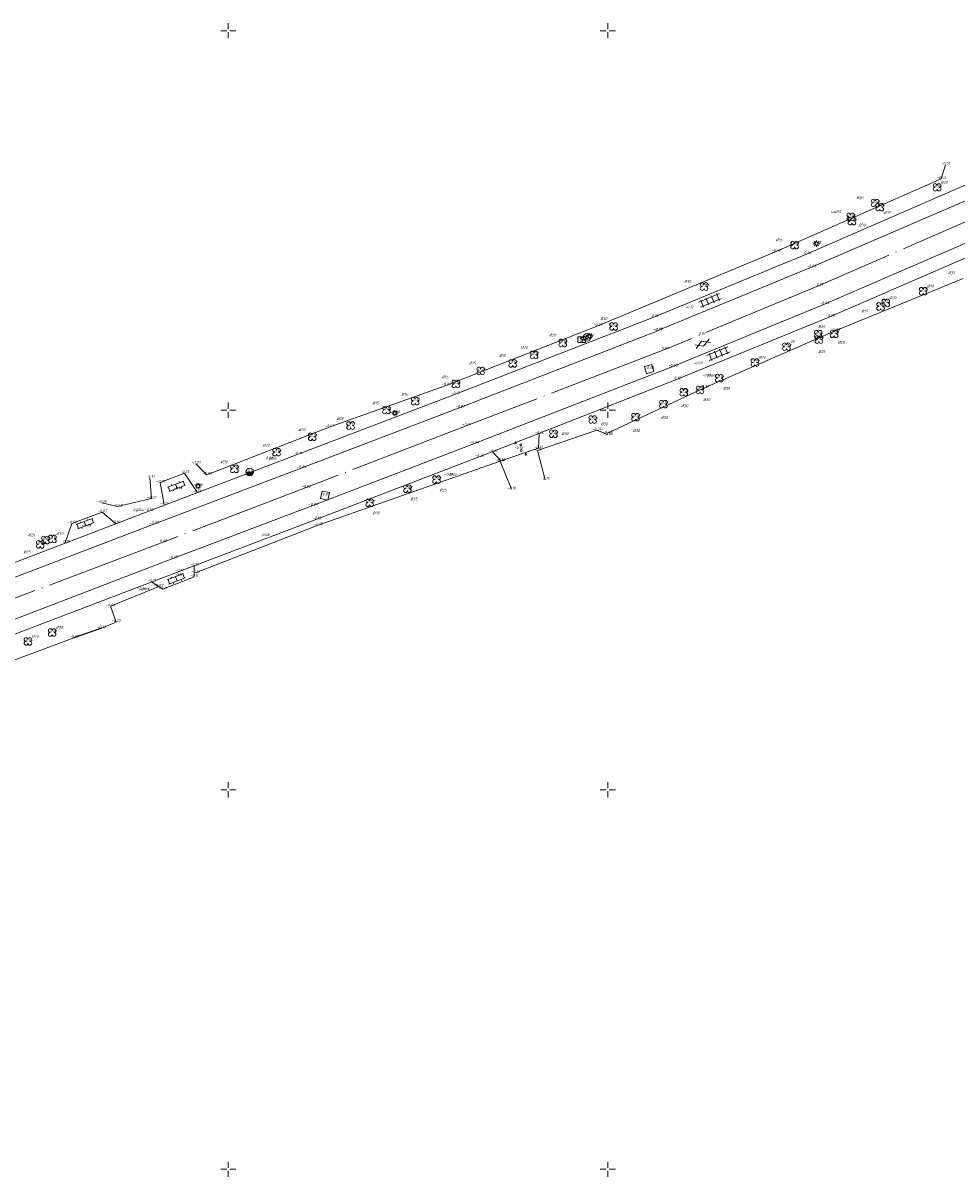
# Model space of a CAD drawing. Header units: metres. Extents: x 132947 to 136301, y 465956 to 467151.
# Tile 26 of 28: x 135923 to 136046, y 466799 to 466951. Entities that reach past the tile are written whole.
import ezdxf
from ezdxf.enums import TextEntityAlignment as Align

# ---------------------------------------------------------------- set-up
doc = ezdxf.new("R2010")
doc.units = ezdxf.units.M
doc.linetypes.add('ASWEG', pattern=[18, 16, -1, 0, -1])
doc.layers.get('0').update_dxf_attribs({"color": 8})
for name, color, linetype, lineweight in [('B-WE-GR-BOOM-T18', 253, 'Continuous', 18), ('B-WE-GR-GRAS-T18', 253, 'Continuous', 18), ('B-WE-GW-HOOGTE-T18', 253, 'Continuous', 18), ('B-WE-IE-TERREINAFSCHEIDING_KUNSTMATIG_HEKWERK-G', 20, 'IE-TERREINAFSCHEIDING-KUNSTMATIG', 18), ('B-WE-KL-ET_LS_OV_LICHTMAST-S', 190, 'Continuous', 25), ('Q03_Asweg', 8, 'ASWEG', 18), ('Q251_Caikast', 8, 'Continuous', 18), ('Q26_Boom', 8, 'Continuous', 18), ('Q28_Rioolput_gem', 8, 'Continuous', 18), ('Q3315_Schakelkast', 8, 'Continuous', 18), ('Q5519_Waterafsluiter', 8, 'Continuous', 18), ('S01_Asfalt', 8, 'Continuous', 18), ('S02_Klinkers', 8, 'Continuous', 18), ('S03_Tegels', 8, 'Continuous', 18), ('S100_Ruitkruis', 8, 'Continuous', 18), ('S10_Beton', 8, 'Continuous', 18), ('S60_Zand_grind', 8, 'Continuous', 18), ('T10_Doorgang', 8, 'DOORGANG', 25), ('V011_Kant_asfalt', 8, 'Continuous', 18), ('V012_Kant_beton', 8, 'Continuous', 18), ('V02_Kant_klinkers', 8, 'Continuous', 18), ('V03_Kant_tegels', 8, 'Continuous', 18), ('W01_Kant_sloot', 8, 'Continuous', 18)]:
    doc.layers.add(name, color=color, linetype=linetype, lineweight=lineweight)
doc.styles.add('NLCS-ISO-M200-T18_CURSIEF', font='NLCS-ISO.ttf', dxfattribs={"oblique": 15, "height": 0.36})
doc.styles.get("Standard").update_dxf_attribs({"font": 'romand.shx'})
doc.linetypes.add('DOORGANG', pattern='A,2,-2,[15,fgm.shx,S=1,R=0,X=0,Y=0],-4', length=8)
doc.linetypes.add('IE-TERREINAFSCHEIDING-KUNSTMATIG', pattern='A,4,[82,NLCS.SHX,S=0.75,R=90,X=0,Y=0],4,-2', length=10)

# ---------------------------------------------------------------- blocks, each defined once
blk = doc.blocks.new('rioolput')
for points in [[(-1, -1), (-1, 1)], [(-1, 1), (1, 1)], [(1, 1), (1, -1)], [(1, -1), (-1, -1)]]:
    blk.add_lwpolyline(points)
blk = doc.blocks.new('boom')
for centre, start, end in [((-0.499999, 0.499999), 0, 270), ((-0.499999, -0.499999), 90, 0), ((0.499999, 0.499999), 270, 180), ((0.499999, -0.499999), 180, 90)]:
    blk.add_arc(centre, 0.499999, start, end)
blk = doc.blocks.new('TEGELS2')
for points in [[(2, 2.25), (0, 2.25)], [(0, 0.75), (2, 0.75)], [(0.25, 3), (0.25, -3)], [(1.75, 3), (1.75, -3)], [(0, -0.75), (2, -0.75)], [(0, -2.25), (2, -2.25)]]:
    blk.add_lwpolyline(points)
blk = doc.blocks.new('asfalt2')
for p, q in [((1.18, 2.05), (0, 0)), ((1.18, -2.05), (0, 0)), ((1.4, 0), (0.21, -2.05)), ((1.4, 0), (0.22, 2.05))]:
    blk.add_line(p, q)
blk = doc.blocks.new('BETON2')
for centre in [(0.17, 1.81), (1, 0.64), (0.31, -0.69), (0.86, -2.22)]:
    blk.add_circle(centre, 0.24)
blk = doc.blocks.new('waterafsl')
blk.add_lwpolyline([(-1, 0), (1, 0), (0.9, -0.2), (-0.9, -0.2), (-0.8, -0.4), (0.8, -0.4), (0.7, -0.6), (-0.7, -0.6), (-0.4, -0.8), (0.4, -0.8), (0, -1)])
for start, end in [(90, 270), (270, 90)]:
    blk.add_arc((0, 0), 1, start, end)
blk = doc.blocks.new('schakelkst')
for points in [[(1, 0.75), (-1, 0.75)], [(-1, 0.75), (-1, -0.75)], [(1, -0.75), (1, 0.75)], [(-1, -0.75), (1, -0.75)]]:
    blk.add_lwpolyline(points)
at = {"width": 0.666667}
blk.add_text('S', height=1, dxfattribs=at).set_placement((-0.302789, -0.426035))
blk = doc.blocks.new('cai')
blk.add_circle((0, 0), 1)
at = {"width": 0.714}
blk.add_text('C', height=1, dxfattribs=at).set_placement((0.087, 0.002), align=Align.MIDDLE_CENTER)
blk = doc.blocks.new('klinkers2')
for p, q in [((0.01, 1.15), (0.31, 1.15)), ((0.31, -2.3), (0.31, 2.3)), ((0.31, 2.1), (1.51, 2.1)), ((0.31, 0), (1.51, 0)), ((1.51, -2.3), (1.51, 2.3)), ((1.51, 1.05), (1.81, 1.05)), ((0.01, -1.15), (0.31, -1.15)), ((0.31, -2.1), (1.51, -2.1)), ((1.51, -1.05), (1.81, -1.05))]:
    blk.add_line(p, q)
blk = doc.blocks.new('ruitkruis')
for p, q in [((-2, 0), (-0.4, 0)), ((0, 2), (0, 0.4)), ((0.4, 0), (2, 0)), ((0, -0.4), (0, -2))]:
    blk.add_line(p, q)
blk = doc.blocks.new('SKL-ET_OV_LICHTMAST-SO')
at = {"color": 0, "linetype": 'ByBlock', "lineweight": 18}
for points in [[(-1.25, 0), (-2, 0)], [(-1.41, 1.41), (-0.88, 0.88)], [(0, 2), (0, 1.25)], [(0.88, 0.88), (1.41, 1.41)], [(2, 0), (1.25, 0)], [(-1.41, -1.41), (-0.88, -0.88)], [(0, -1.25), (0, -2)], [(0.88, -0.88), (1.41, -1.41)]]:
    blk.add_lwpolyline(points, dxfattribs=at)
blk.add_circle((0, 0), 1, dxfattribs=at)

msp = doc.modelspace()

# ---------------------------------------------------------------- linework, layer by layer
at = {"layer": 'B-WE-IE-TERREINAFSCHEIDING_KUNSTMATIG_HEKWERK-G'}
for points in [[(136000.06, 466896.75), (135998.55, 466897.37), (135990.73, 466894.71), (135991.74, 466890.84)], [(135987.32, 466889.58), (135985.84, 466893.27), (135961.86, 466884.85), (135945.69, 466878.57)], [(135940.78, 466876.74), (135934.47, 466874.18), (135935.21, 466872.1), (135933.3, 466871.27)], [(135929.67, 466870.02), (135905.29, 466860.94)]]:
    msp.add_lwpolyline(points, dxfattribs=at)
at = {"layer": 'Q03_Asweg'}
msp.add_polyline3d([(136053.63, 466927.65, 0.01), (136027.77, 466916.4, -0.01), (136007.53, 466908, 0), (135981.35, 466897.94, 0.01), (135960.27, 466889.81, 0.02), (135941.43, 466882.63, 0), (135920.6, 466874.76, 0.01), (135899.64, 466867.09, 0.01), (135879.12, 466859.61, -0.03), (135858.54, 466851.72, -0.02), (135839.93, 466844.66, -0.04), (135830.74, 466841.26, -0.06), (135823.01, 466838.02, -0.06), (135816.98, 466835.42, -0.04), (135810.04, 466832.6, -0.02), (135802.49, 466830.19, -0.05), (135794.24, 466827.49, -0.05), (135786.45, 466825.35, -0.06), (135786.52, 466825.26, -0.06), (135778.37, 466823.4, -0.08), (135747.15, 466814.4, -0.06), (135730.99, 466809.5, -0.07), (135712.95, 466804.11, -0.07)], dxfattribs=at)
at = {"layer": 'S60_Zand_grind'}
msp.add_polyline3d([(136051.93, 466931.75, -0.11), (136026.16, 466920.57, -0.14), (136006.06, 466912.27, -0.15), (135979.92, 466902.11, -0.13), (135959.2, 466894.2, -0.14), (135939.52, 466886.72, -0.15), (135919.06, 466878.9, -0.1), (135897.95, 466871.17, -0.16), (135877.64, 466863.68, -0.14), (135857.32, 466855.92, -0.13), (135838.34, 466848.83, -0.19), (135829.17, 466845.42, -0.19), (135821.29, 466841.98, -0.2), (135815.48, 466839.35, -0.19), (135808.66, 466836.9, -0.17), (135800.95, 466834.24, -0.2), (135792.81, 466831.54, -0.19), (135785.54, 466829.54, -0.19), (135776.84, 466827.52, -0.23), (135768.41, 466825.32, -0.24), (135752.32, 466820.5, -0.22), (135729.95, 466813.8, -0.22), (135711.88, 466808.27, -0.22)], dxfattribs=at)
at = {"layer": 'T10_Doorgang'}
msp.add_polyline3d([(135933.3, 466871.27, -0.1), (135929.67, 466870.02, -0.09)], dxfattribs=at)
at = {"layer": 'V011_Kant_asfalt'}
for points in [[(136052.61, 466929.94, -0.05), (136026.83, 466918.84, -0.08), (136006.6, 466910.5, -0.07), (136006.59, 466910.46, -0.07), (135980.56, 466900.34, -0.07), (135959.61, 466892.37, -0.06), (135940.19, 466884.99, -0.07), (135919.8, 466877.2, -0.05), (135898.9, 466869.5, -0.08), (135878.25, 466861.94, -0.1), (135857.75, 466854.1, -0.1), (135839.01, 466847.08, -0.14), (135829.87, 466843.71, -0.12), (135822.02, 466840.32, -0.12), (135816.19, 466837.86, -0.11), (135809.17, 466835.02, -0.1), (135801.6, 466832.51, -0.12), (135793.51, 466829.85, -0.12), (135785.84, 466827.66, -0.13), (135777.41, 466825.85, -0.16), (135767.18, 466823.01, -0.15), (135745.97, 466816.69, -0.16), (135730.35, 466811.99, -0.15), (135712.28, 466806.52, -0.15)], [(136054.56, 466925.22, -0.04), (136028.54, 466913.97, -0.04), (136008.56, 466905.74, -0.06), (135982.43, 466895.61, -0.04), (135961.16, 466887.43, -0.04), (135942.71, 466880.47, -0.05), (135921.45, 466872.32, -0.05), (135900.76, 466864.78, -0.03), (135879.53, 466856.99, -0.06), (135859.42, 466849.39, -0.08), (135840.75, 466842.28, -0.11), (135831.58, 466838.89, -0.1), (135824.02, 466835.7, -0.07), (135817.98, 466832.96, -0.09), (135810.88, 466830.26, -0.09), (135803.23, 466827.66, -0.1), (135794.96, 466824.97, -0.13), (135787.18, 466822.75, -0.11), (135778.87, 466820.96, -0.09), (135747.7, 466811.85, -0.11), (135731.75, 466807.06, -0.11), (135713.62, 466801.58, -0.13)]]:
    msp.add_polyline3d(points, dxfattribs=at)
at = {"layer": 'V012_Kant_beton'}
msp.add_polyline3d([(135990.96, 466896.87, -0.14), (135990.85, 466894.98, -0.17), (135985.91, 466893.32, -0.16), (135984.87, 466894.48, -0.16)], dxfattribs=at)
at = {"layer": 'V02_Kant_klinkers'}
for points in [[(135945.88, 466889.2, -0.16), (135944.24, 466891.72, -0.23), (135941.04, 466890.46, -0.21), (135941.55, 466887.58, -0.16)], [(135935.13, 466885.09, -0.16), (135933.4, 466886.57, -0.07), (135929.41, 466885.08, -0.08), (135928.53, 466882.54, -0.15)], [(135939.9, 466877.39, -0.11), (135941.38, 466876.41, -0.11), (135945.49, 466878.03, -0.11), (135945.51, 466879.52, -0.12)]]:
    msp.add_polyline3d(points, dxfattribs=at)
at = {"layer": 'V03_Kant_tegels'}
msp.add_polyline3d([(136055.25, 466923.6, -0.16), (136029.27, 466912.32, -0.15), (136009.04, 466904.06, -0.15), (135983.05, 466893.84, -0.13), (135961.66, 466885.63, -0.15), (135943.52, 466878.75, -0.11), (135922.11, 466870.6, -0.11), (135901.36, 466863, -0.1), (135879.96, 466855.16, -0.13), (135859.93, 466847.63, -0.17), (135841.41, 466840.62, -0.16), (135832.24, 466837.16, -0.17), (135824.83, 466834.06, -0.13), (135818.66, 466831.18, -0.17), (135811.37, 466828.56, -0.19), (135803.87, 466825.96, -0.17), (135795.56, 466823.23, -0.22), (135787.54, 466820.97, -0.21), (135779.3, 466819.12, -0.21), (135769.3, 466816.33, -0.21), (135769.3, 466816.35, -0.21), (135748.23, 466810.07, -0.2), (135732.33, 466805.34, -0.18), (135714.02, 466799.78, -0.2)], dxfattribs=at)
at = {"layer": 'W01_Kant_sloot'}
for points in [[(136044.48, 466932.33, -0.51), (136043.92, 466930.46, -0.43), (136022.2, 466920.9, -0.4), (135998.68, 466911.11, -0.39), (135978.69, 466903.26, -0.29), (135963.31, 466897.77, -0.47), (135947.18, 466891.51, -0.38), (135945.71, 466892.94, -0.33)], [(136046.83, 466917.35, -0.46), (136029.97, 466910.45, -0.35), (136012.72, 466902.96, -0.22), (135999.95, 466896.97, -0.48)], [(135939.68, 466891.1, -0.31), (135939.87, 466888.36, -0.29), (135935.42, 466887.3, -0.42), (135933.33, 466887.78, -0.05)]]:
    msp.add_polyline3d(points, dxfattribs=at)

# ---------------------------------------------------------------- block references
at = {"layer": 'B-WE-KL-ET_LS_OV_LICHTMAST-S', "xscale": 0.2, "yscale": 0.2, "zscale": 0.2}
for p in [(136027.48, 466921.94, -0.18), (136027.49, 466921.94, -0.77), (136027.49, 466921.94, -0.77), (135997.62, 466909.77, -0.14), (135971.95, 466899.61, -0.08), (135946.03, 466890.02, -0.15)]:
    msp.add_blockref('SKL-ET_OV_LICHTMAST-SO', p, dxfattribs=at)
at = {"layer": 'Q251_Caikast', "xscale": 0.5, "yscale": 0.5, "zscale": 0.5}
msp.add_blockref('cai', (135997.27, 466909.6, -0.17), dxfattribs=at)
at = {"layer": 'Q26_Boom', "xscale": 0.5, "yscale": 0.5, "zscale": 0.5}
for p in [(136043.39, 466929.36, -0.06), (136035.22, 466927.3, -0.42), (136032, 466925.47, -0.37), (136035.83, 466926.75, -0.38), (136032.17, 466924.92, -0.2), (136024.61, 466921.76, -0.31), (136012.69, 466916.28, -0.07), (136041.56, 466915.67, -0.21), (136035.94, 466913.67, -0.2), (136036.62, 466914.13, -0.24), (136000.77, 466911.04, -0.05), (136029.81, 466910.08, -0.28), (135994.06, 466908.87, -0.1), (136027.72, 466910.01, -0.14), (136027.82, 466909.3, -0.27), (135990.29, 466907.28, -0.13), (136023.54, 466908.37, -0.08), (135987.47, 466906.17, -0.1), (136019.38, 466906.27, -0.22), (135983.25, 466905.18, -0.27), (136014.69, 466904.23, -0.18), (135979.99, 466903.47, -0.16), (136012.15, 466902.68, -0.16), (135974.63, 466901.19, -0.13), (136010, 466902.36, -0.23), (135970.83, 466900.03, -0.05), (136007.33, 466900.8, -0.28), (135966.12, 466897.97, -0.17), (135998.01, 466898.77, -0.08), (136003.65, 466899.09, -0.27), (135961.07, 466896.51, -0.2), (135992.84, 466896.9, -0.06), (135956.37, 466894.47, -0.19), (135950.81, 466892.28, -0.08), (135977.44, 466890.86, -0.06), (135973.6, 466889.66, -0.03), (135968.63, 466887.81, -0.07), (135925.91, 466882.9, -0.04), (135926.83, 466883.04, -0.11), (135925.22, 466882.33, -0.09), (135926.8, 466870.72, -0.01), (135923.61, 466869.55, -0.04)]:
    msp.add_blockref('boom', p, dxfattribs=at)
at = {"layer": 'Q28_Rioolput_gem', "xscale": 0.4999999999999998, "yscale": 0.4999999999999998, "zscale": 0.4999999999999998}
for p, rotation in [((136005.45, 466905.42, -0.03), 16.5108783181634), ((135962.73, 466888.76, -0.01), 257.468610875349)]:
    msp.add_blockref('rioolput', p, dxfattribs=dict(at, rotation=rotation))
at = {"layer": 'Q3315_Schakelkast', "xscale": 0.5, "yscale": 0.5, "zscale": 0.5}
msp.add_blockref('schakelkst', (135996.56, 466909.3, -0.16), dxfattribs=at)
at = {"layer": 'Q5519_Waterafsluiter', "xscale": 0.5, "yscale": 0.5, "zscale": 0.5}
msp.add_blockref('waterafsl', (135952.83, 466891.86, -0.16), dxfattribs=at)
at = {"layer": 'S01_Asfalt', "xscale": 0.4999999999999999, "yscale": 0.4999999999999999, "zscale": 0.4999999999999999, "rotation": 112.3758147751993}
msp.add_blockref('asfalt2', (136012.62, 466908.44, -0.01), dxfattribs=at)
at = {"layer": 'S02_Klinkers', "rotation": 110.8022728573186}
for p, xscale, yscale, zscale in [((135943.33, 466889.56, -0.14), 0.4999999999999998, 0.4999999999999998, 0.4999999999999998), ((135931.3, 466884.64, -0.08), 0.4999999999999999, 0.4999999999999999, 0.4999999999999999), ((135943.31, 466877.36, -0.11), 0.4999999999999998, 0.4999999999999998, 0.4999999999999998)]:
    msp.add_blockref('klinkers2', p, dxfattribs=dict(at, xscale=xscale, yscale=yscale, zscale=zscale))
at = {"layer": 'S03_Tegels', "xscale": 0.5, "yscale": 0.5, "zscale": 0.5, "rotation": 112.3758147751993}
for p in [(136013.66, 466914.01, -0.12), (136014.77, 466906.99, -0.09)]:
    msp.add_blockref('TEGELS2', p, dxfattribs=at)
at = {"layer": 'S100_Ruitkruis', "xscale": 0.5, "yscale": 0.5, "zscale": 0.5}
for p in [(135950, 466950), (136000, 466950), (135950, 466900), (136000, 466900), (135950, 466850), (136000, 466850), (135950, 466800), (136000, 466800)]:
    msp.add_blockref('ruitkruis', p, dxfattribs=at)
at = {"layer": 'S10_Beton', "xscale": 0.5, "yscale": 0.5, "zscale": 0.5, "rotation": 32.087593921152}
msp.add_blockref('BETON2', (135988.27, 466894.9, -0.18), dxfattribs=at)

# ---------------------------------------------------------------- texts
at = {"layer": 'B-WE-GR-BOOM-T18', "style": 'NLCS-ISO-M200-T18_CURSIEF', "oblique": 15}
for s, p in [('Ø20', (136043.89, 466929.86, -0.06)), ('Ø20', (136032.75, 466927.8, -0.42)), ('4xØ15', (136029.33, 466925.97, -0.37)), ('Ø30', (136036.33, 466925.87, -0.38)), ('Ø30', (136033.04, 466924.21, -0.2)), ('Ø15', (136022.15, 466922.26, -0.31)), ('Ø35', (136044.83, 466917.92, -0.32)), ('Ø30', (136010.06, 466916.78, -0.07)), ('Ø30', (136042.06, 466916.17, -0.21)), ('Ø20', (136037.12, 466914.63, -0.24)), ('Ø30', (135999.01, 466911.88, -0.05)), ('Ø15', (136033.41, 466912.88, -0.2)), ('Ø20', (136027.74, 466910.85, -0.14)), ('Ø20', (135992.29, 466909.71, -0.1)), ('30', (136024.04, 466908.87, -0.08)), ('Ø25', (136030.31, 466908.77, -0.28)), ('Ø30', (135988.54, 466908.12, -0.13)), ('Ø25', (136027.74, 466907.53, -0.27)), ('Ø15', (135981.74, 466906.03, -0.27)), ('Ø15', (135985.71, 466907.01, -0.1)), ('Ø20', (136019.88, 466906.77, -0.22)), ('Ø15', (135978.15, 466904.21, -0.16)), ('Ø30', (136015.19, 466902.71, -0.18)), ('Ø15', (135972.8, 466901.93, -0.13)), ('Ø30', (136012.57, 466901.23, -0.16)), ('Ø15', (135969, 466900.77, -0.05)), ('Ø30', (136009.67, 466900.4, -0.23)), ('Ø25', (135964.29, 466898.71, -0.17)), ('Ø30', (136007, 466898.84, -0.28)), ('Ø20', (135959.24, 466897.25, -0.2)), ('Ø30', (135993.9, 466896.72, -0.06)), ('Ø30', (135999.07, 466898.01, -0.08)), ('Ø30', (136003.32, 466897.13, -0.27)), ('Ø30', (135954.55, 466895.21, -0.19)), ('Ø30', (135948.98, 466893.02, -0.08)), ('Ø25', (135977.83, 466889.32, -0.06)), ('Ø35', (135973.99, 466888.12, -0.03)), ('Ø30', (135969.02, 466886.27, -0.07)), ('Ø25', (135923.64, 466883.4, -0.04)), ('Ø30', (135927.33, 466883.54, -0.11)), ('Ø25', (135923.01, 466881.13, -0.09)), ('Ø30', (135927.3, 466871.22, -0.01)), ('Ø75', (135924.11, 466870.05, -0.04))]:
    msp.add_text(s, height=0.36, dxfattribs=at).set_placement(p)
at = {"layer": 'B-WE-GR-GRAS-T18', "style": 'NLCS-ISO-M200-T18_CURSIEF', "oblique": 15}
for p in [(136013, 466904.44, -0.19), (135955.28, 466893.52, -0.2), (135979.02, 466891.38, -0.19), (135937.78, 466886.71, -0.27), (135938.53, 466876.33, -0.13)]:
    msp.add_text('gras', height=0.36, dxfattribs=at).set_placement(p)
at = {"layer": 'B-WE-GW-HOOGTE-T18', "style": 'NLCS-ISO-M200-T18_CURSIEF', "oblique": 15}
for s, p in [('-0.51', (136044.48, 466932.33)), ('-0.43', (136043.92, 466930.46)), ('-0.06', (136043.39, 466929.36)), ('-0.42', (136035.22, 466927.3)), ('-0.37', (136032, 466925.47)), ('-0.38', (136035.83, 466926.75)), ('-0.20', (136032.17, 466924.92)), ('-0.40', (136022.2, 466920.9)), ('-0.31', (136024.61, 466921.76)), ('-0.18', (136027.48, 466921.94)), ('-0.77', (136027.49, 466921.94)), ('-0.77', (136027.49, 466921.94)), ('-0.14', (136026.16, 466920.57)), ('-0.08', (136026.83, 466918.84)), ('-0.07', (136012.69, 466916.28)), ('-0.01', (136027.77, 466916.4)), ('-0.21', (136041.56, 466915.67)), ('-0.12', (136010.72, 466913.43)), ('-0.04', (136028.54, 466913.97)), ('-0.20', (136035.94, 466913.67)), ('-0.24', (136036.62, 466914.13)), ('-0.15', (136006.06, 466912.27)), ('-0.15', (136029.27, 466912.32)), ('-0.39', (135998.68, 466911.11)), ('-0.05', (136000.77, 466911.04)), ('-0.07', (136006.59, 466910.46)), ('-0.07', (136006.6, 466910.5)), ('-0.35', (136029.97, 466910.45)), ('-0.10', (135994.06, 466908.87)), ('-0.16', (135996.56, 466909.3)), ('-0.17', (135997.27, 466909.6)), ('-0.14', (135997.62, 466909.77)), ('-0.01', (136012.25, 466909.94)), ('-0.14', (136027.72, 466910.01)), ('-0.27', (136027.82, 466909.3)), ('-0.28', (136029.81, 466910.08)), ('-0.13', (135990.29, 466907.28)), ('-0.13', (135990.3, 466907.28)), ('0.00', (136007.53, 466908)), ('-0.08', (136023.54, 466908.37)), ('-0.10', (135987.47, 466906.17)), ('-0.06', (136008.56, 466905.74)), ('-0.09', (136011.86, 466906.06)), ('-0.22', (136019.38, 466906.27)), ('-0.27', (135983.25, 466905.18)), ('-0.03', (136005.45, 466905.42)), ('-0.19', (136013, 466904.44)), ('-0.18', (136014.69, 466904.23)), ('-0.29', (135978.69, 466903.26)), ('-0.16', (135979.98, 466903.47)), ('-0.16', (135979.99, 466903.47)), ('-0.15', (136009.04, 466904.06)), ('-0.16', (136012.15, 466902.68)), ('-0.22', (136012.72, 466902.96)), ('-0.13', (135974.63, 466901.19)), ('-0.13', (135979.92, 466902.11)), ('-0.23', (136010, 466902.36)), ('-0.05', (135970.83, 466900.03)), ('-0.08', (135971.95, 466899.61)), ('-0.07', (135980.56, 466900.34)), ('-0.28', (136007.33, 466900.8)), ('-0.08', (135998.01, 466898.77)), ('-0.27', (136003.65, 466899.09)), ('-0.47', (135963.31, 466897.77)), ('-0.17', (135966.12, 466897.97)), ('+0.01', (135981.35, 466897.94)), ('-0.14', (135990.96, 466896.87)), ('-0.06', (135992.84, 466896.9)), ('-0.24', (135998.55, 466897.37)), ('-0.48', (135999.95, 466896.97)), ('-0.40', (136000.06, 466896.75)), ('-0.20', (135961.07, 466896.51)), ('-0.04', (135982.43, 466895.61)), ('-0.20', (135955.28, 466893.52)), ('-0.19', (135956.37, 466894.47)), ('-0.14', (135959.2, 466894.2)), ('-0.13', (135983.05, 466893.84)), ('-0.16', (135984.87, 466894.48)), ('-0.18', (135988.27, 466894.9)), ('-0.15', (135990.73, 466894.71)), ('-0.17', (135990.85, 466894.98)), ('-0.33', (135945.71, 466892.94)), ('-0.08', (135950.81, 466892.28)), ('-0.06', (135959.61, 466892.37)), ('-0.16', (135985.84, 466893.27)), ('-0.16', (135985.91, 466893.32)), ('-0.31', (135939.68, 466891.1)), ('-0.21', (135941.04, 466890.46)), ('-0.23', (135944.24, 466891.72)), ('-0.38', (135947.18, 466891.51)), ('-0.16', (135952.83, 466891.86)), ('-0.06', (135977.44, 466890.86)), ('-0.19', (135979.02, 466891.38)), ('-0.15', (135991.74, 466890.84)), ('-0.14', (135943.33, 466889.56)), ('-0.16', (135945.88, 466889.2)), ('-0.15', (135946.03, 466890.02)), ('+0.02', (135960.27, 466889.81)), ('-0.03', (135973.6, 466889.66)), ('-0.16', (135987.32, 466889.58)), ('-0.05', (135933.33, 466887.78)), ('-0.29', (135939.87, 466888.36)), ('-0.16', (135941.55, 466887.58)), ('-0.04', (135961.16, 466887.43)), ('-0.01', (135962.73, 466888.76)), ('-0.07', (135968.63, 466887.81)), ('-0.07', (135933.4, 466886.57)), ('-0.42', (135935.42, 466887.3)), ('-0.27', (135937.78, 466886.71)), ('-0.15', (135939.52, 466886.72)), ('-0.08', (135929.41, 466885.08)), ('-0.08', (135931.3, 466884.64)), ('-0.16', (135935.13, 466885.09)), ('-0.07', (135940.19, 466884.99)), ('-0.15', (135961.66, 466885.63)), ('-0.18', (135961.86, 466884.85)), ('-0.04', (135925.91, 466882.9)), ('-0.11', (135926.83, 466883.04)), ('-0.08', (135954.79, 466883.42)), ('-0.09', (135925.22, 466882.33)), ('-0.15', (135928.53, 466882.54)), ('0.00', (135941.43, 466882.63)), ('-0.05', (135942.71, 466880.47)), ('-0.11', (135943.52, 466878.75)), ('-0.12', (135945.51, 466879.52)), ('-0.10', (135945.69, 466878.57)), ('-0.11', (135939.9, 466877.39)), ('-0.11', (135943.37, 466878.15)), ('-0.11', (135945.49, 466878.03)), ('-0.13', (135938.53, 466876.33)), ('-0.07', (135940.78, 466876.74)), ('-0.11', (135941.38, 466876.41)), ('-0.04', (135934.47, 466874.18)), ('-0.01', (135926.8, 466870.72)), ('-0.10', (135933.3, 466871.27)), ('-0.23', (135935.21, 466872.1)), ('-0.04', (135923.61, 466869.55)), ('-0.09', (135929.67, 466870.02))]:
    msp.add_text(s, height=0.36, dxfattribs=at).set_placement(p, align=Align.CENTER)

doc.saveas('drawing.dxf')
